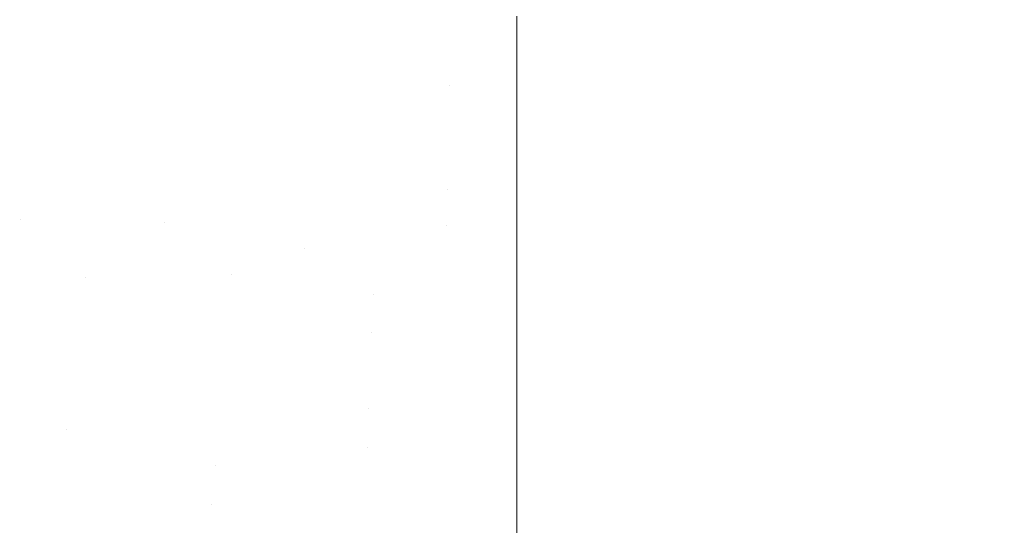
# Model space of a CAD drawing. Header units: centimetres. Extents: x -17.1 to 18.2, y 3.4 to 5.2.
# Tile 95 of 256: x -5.1382 to -5.0608, y 3.6102 to 3.6499. Entities that reach past the tile are written whole.
import ezdxf

# ---------------------------------------------------------------- set-up
doc = ezdxf.new("R2010")
doc.units = ezdxf.units.CM
doc.header["$LTSCALE"] = 2.54
doc.layers.add('Lucido design-1', color=7, linetype='Continuous')

# ---------------------------------------------------------------- blocks, each defined once
blk = doc.blocks.new('Gruppo-4-1')
at = {"color": 7, "linetype": 'Continuous', "lineweight": 9}
blk.add_3dface([(-17.020308, 5.100212, -1872.215514), (-17.020308, 3.500212, -1872.215514), (18.147234, 3.500212, -1872.215514), (18.147234, 5.100212, -1872.215514)], dxfattribs=at)
for points, invisible_edges in [([(-5.13532, 3.653251, -1873.003749), (-5.130244, 3.651678, -1873.003749), (-5.130567, 3.649099, -1873.0051), (-5.135695, 3.650688, -1873.0051)], 15), ([(-5.136079, 3.64807, -1873.006381), (-5.141209, 3.64991, -1873.006381), (-5.140771, 3.65251, -1873.0051), (-5.135695, 3.650688, -1873.0051)], 15), ([(-5.12486, 3.652874, -1873.002333), (-5.119755, 3.651784, -1873.002333), (-5.119966, 3.649239, -1873.003749), (-5.125124, 3.65034, -1873.003749)], 15), ([(-5.125394, 3.647747, -1873.0051), (-5.130567, 3.649099, -1873.0051), (-5.130244, 3.651678, -1873.003749), (-5.125124, 3.65034, -1873.003749)], 15), ([(-5.114778, 3.64838, -1873.003749), (-5.119966, 3.649239, -1873.003749), (-5.119755, 3.651784, -1873.002333), (-5.114619, 3.650934, -1873.002333)], 15), ([(-5.114619, 3.650934, -1873.002333), (-5.109461, 3.650324, -1873.002333), (-5.109568, 3.647764, -1873.003749), (-5.114778, 3.64838, -1873.003749)], 15), ([(-5.135695, 3.650688, -1873.0051), (-5.130567, 3.649099, -1873.0051), (-5.130897, 3.646464, -1873.006381), (-5.136079, 3.64807, -1873.006381)], 15), ([(-5.125124, 3.65034, -1873.003749), (-5.119966, 3.649239, -1873.003749), (-5.120183, 3.646635, -1873.0051), (-5.125394, 3.647747, -1873.0051)], 15), ([(-5.104341, 3.647394, -1873.003749), (-5.109568, 3.647764, -1873.003749), (-5.109461, 3.650324, -1873.002333), (-5.104288, 3.649958, -1873.002333)], 15), ([(-5.104288, 3.649958, -1873.002333), (-5.099108, 3.650212, -1873.002117), (-5.099108, 3.646387, -1873.004215), (-5.104341, 3.647394, -1873.003749)], 13), ([(-5.099108, 3.650212, -1873.002117), (6.226033, 3.650212, -1873.002117), (6.226033, 3.646387, -1873.004215), (-5.099108, 3.646387, -1873.004215)], 5), ([(-5.136471, 3.645398, -1873.007589), (-5.141655, 3.647258, -1873.007589), (-5.141209, 3.64991, -1873.006381), (-5.136079, 3.64807, -1873.006381)], 15), ([(-5.12567, 3.645097, -1873.006381), (-5.130897, 3.646464, -1873.006381), (-5.130567, 3.649099, -1873.0051), (-5.125394, 3.647747, -1873.0051)], 15), ([(-5.114941, 3.645767, -1873.0051), (-5.120183, 3.646635, -1873.0051), (-5.119966, 3.649239, -1873.003749), (-5.114778, 3.64838, -1873.003749)], 15), ([(-5.136079, 3.64807, -1873.006381), (-5.130897, 3.646464, -1873.006381), (-5.131234, 3.643775, -1873.007589), (-5.136471, 3.645398, -1873.007589)], 15), ([(-5.114778, 3.64838, -1873.003749), (-5.109568, 3.647764, -1873.003749), (-5.109676, 3.645145, -1873.0051), (-5.114941, 3.645767, -1873.0051)], 15), ([(-5.13687, 3.642675, -1873.008722), (-5.142109, 3.644555, -1873.008722), (-5.141655, 3.647258, -1873.007589), (-5.136471, 3.645398, -1873.007589)], 15), ([(-5.125394, 3.647747, -1873.0051), (-5.120183, 3.646635, -1873.0051), (-5.120404, 3.643974, -1873.006381), (-5.12567, 3.645097, -1873.006381)], 15), ([(-5.104396, 3.644771, -1873.0051), (-5.109676, 3.645145, -1873.0051), (-5.109568, 3.647764, -1873.003749), (-5.104341, 3.647394, -1873.003749)], 15), ([(-5.104341, 3.647394, -1873.003749), (-5.099108, 3.646387, -1873.004215), (-5.104396, 3.644771, -1873.0051)], 11), ([(-5.125951, 3.642394, -1873.007589), (-5.131234, 3.643775, -1873.007589), (-5.130897, 3.646464, -1873.006381), (-5.12567, 3.645097, -1873.006381)], 15), ([(-5.115107, 3.643096, -1873.006381), (-5.120404, 3.643974, -1873.006381), (-5.120183, 3.646635, -1873.0051), (-5.114941, 3.645767, -1873.0051)], 15), ([(-5.104396, 3.644771, -1873.0051), (-5.099108, 3.646387, -1873.004215), (-5.099108, 3.642474, -1873.006145)], 9), ([(-5.099108, 3.646387, -1873.004215), (6.226033, 3.646387, -1873.004215), (6.226033, 3.642474, -1873.006145), (-5.099108, 3.642474, -1873.006145)], 5), ([(-5.114941, 3.645767, -1873.0051), (-5.109676, 3.645145, -1873.0051), (-5.109787, 3.642468, -1873.006381), (-5.115107, 3.643096, -1873.006381)], 15), ([(-5.136471, 3.645398, -1873.007589), (-5.131234, 3.643775, -1873.007589), (-5.131578, 3.641035, -1873.008722), (-5.13687, 3.642675, -1873.008722)], 15), ([(-5.12567, 3.645097, -1873.006381), (-5.120404, 3.643974, -1873.006381), (-5.12063, 3.641258, -1873.007589), (-5.125951, 3.642394, -1873.007589)], 15), ([(-5.104451, 3.64209, -1873.006381), (-5.109787, 3.642468, -1873.006381), (-5.109676, 3.645145, -1873.0051), (-5.104396, 3.644771, -1873.0051)], 15), ([(-5.099108, 3.642474, -1873.006145), (-5.104451, 3.64209, -1873.006381), (-5.104396, 3.644771, -1873.0051)], 11), ([(-5.137277, 3.639904, -1873.009775), (-5.142572, 3.641804, -1873.009775), (-5.142109, 3.644555, -1873.008722), (-5.13687, 3.642675, -1873.008722)], 15), ([(-5.115277, 3.640372, -1873.007589), (-5.12063, 3.641258, -1873.007589), (-5.120404, 3.643974, -1873.006381), (-5.115107, 3.643096, -1873.006381)], 15), ([(-5.126238, 3.639639, -1873.008722), (-5.131578, 3.641035, -1873.008722), (-5.131234, 3.643775, -1873.007589), (-5.125951, 3.642394, -1873.007589)], 15), ([(-5.13687, 3.642675, -1873.008722), (-5.131578, 3.641035, -1873.008722), (-5.131927, 3.638246, -1873.009775), (-5.137277, 3.639904, -1873.009775)], 15), ([(-5.125951, 3.642394, -1873.007589), (-5.12063, 3.641258, -1873.007589), (-5.12086, 3.638491, -1873.008722), (-5.126238, 3.639639, -1873.008722)], 15), ([(-5.115107, 3.643096, -1873.006381), (-5.109787, 3.642468, -1873.006381), (-5.1099, 3.639736, -1873.007589), (-5.115277, 3.640372, -1873.007589)], 15), ([(-5.104508, 3.639355, -1873.007589), (-5.1099, 3.639736, -1873.007589), (-5.109787, 3.642468, -1873.006381), (-5.104451, 3.64209, -1873.006381)], 15), ([(-5.104451, 3.64209, -1873.006381), (-5.099108, 3.642474, -1873.006145), (-5.099108, 3.63848, -1873.007902), (-5.104508, 3.639355, -1873.007589)], 13), ([(-5.099108, 3.642474, -1873.006145), (6.226033, 3.642474, -1873.006145), (6.226033, 3.63848, -1873.007902), (-5.099108, 3.63848, -1873.007902)], 5), ([(-5.137689, 3.637089, -1873.010748), (-5.143042, 3.639009, -1873.010748), (-5.142572, 3.641804, -1873.009775), (-5.137277, 3.639904, -1873.009775)], 15), ([(-5.12653, 3.636835, -1873.009775), (-5.131927, 3.638246, -1873.009775), (-5.131578, 3.641035, -1873.008722), (-5.126238, 3.639639, -1873.008722)], 15), ([(-5.115449, 3.637595, -1873.008722), (-5.12086, 3.638491, -1873.008722), (-5.12063, 3.641258, -1873.007589), (-5.115277, 3.640372, -1873.007589)], 15), ([(-5.115277, 3.640372, -1873.007589), (-5.1099, 3.639736, -1873.007589), (-5.110015, 3.636953, -1873.008722), (-5.115449, 3.637595, -1873.008722)], 15), ([(-5.137277, 3.639904, -1873.009775), (-5.131927, 3.638246, -1873.009775), (-5.132282, 3.635413, -1873.010748), (-5.137689, 3.637089, -1873.010748)], 15), ([(-5.126238, 3.639639, -1873.008722), (-5.12086, 3.638491, -1873.008722), (-5.121094, 3.635675, -1873.009775), (-5.12653, 3.636835, -1873.009775)], 15), ([(-5.104566, 3.636567, -1873.008722), (-5.110015, 3.636953, -1873.008722), (-5.1099, 3.639736, -1873.007589), (-5.104508, 3.639355, -1873.007589)], 15), ([(-5.104566, 3.636567, -1873.008722), (-5.104508, 3.639355, -1873.007589), (-5.099108, 3.63848, -1873.007902)], 11), ([(-5.138108, 3.634232, -1873.011636), (-5.143519, 3.636174, -1873.011636), (-5.143042, 3.639009, -1873.010748), (-5.137689, 3.637089, -1873.010748)], 15), ([(-5.126827, 3.633987, -1873.010748), (-5.132282, 3.635413, -1873.010748), (-5.131927, 3.638246, -1873.009775), (-5.12653, 3.636835, -1873.009775)], 15), ([(-5.115625, 3.63477, -1873.009775), (-5.121094, 3.635675, -1873.009775), (-5.12086, 3.638491, -1873.008722), (-5.115449, 3.637595, -1873.008722)], 15), ([(-5.099108, 3.63848, -1873.007902), (-5.099108, 3.634414, -1873.009483), (-5.104566, 3.636567, -1873.008722)], 10), ([(-5.099108, 3.63848, -1873.007902), (6.226033, 3.63848, -1873.007902), (6.226033, 3.634414, -1873.009483), (-5.099108, 3.634414, -1873.009483)], 5), ([(-5.137689, 3.637089, -1873.010748), (-5.132282, 3.635413, -1873.010748), (-5.132642, 3.632539, -1873.011636), (-5.138108, 3.634232, -1873.011636)], 15), ([(-5.115449, 3.637595, -1873.008722), (-5.110015, 3.636953, -1873.008722), (-5.110133, 3.634121, -1873.009775), (-5.115625, 3.63477, -1873.009775)], 15), ([(-5.12653, 3.636835, -1873.009775), (-5.121094, 3.635675, -1873.009775), (-5.121331, 3.632814, -1873.010748), (-5.126827, 3.633987, -1873.010748)], 15), ([(-5.104624, 3.633731, -1873.009775), (-5.110133, 3.634121, -1873.009775), (-5.110015, 3.636953, -1873.008722), (-5.104566, 3.636567, -1873.008722)], 15), ([(-5.104624, 3.633731, -1873.009775), (-5.104566, 3.636567, -1873.008722), (-5.099108, 3.634414, -1873.009483)], 11), ([(-5.144002, 3.633301, -1873.012437), (-5.143519, 3.636174, -1873.011636), (-5.138108, 3.634232, -1873.011636)], 11), ([(-5.132642, 3.632539, -1873.011636), (-5.132282, 3.635413, -1873.010748), (-5.126827, 3.633987, -1873.010748)], 11), ([(-5.115804, 3.631899, -1873.010748), (-5.121331, 3.632814, -1873.010748), (-5.121094, 3.635675, -1873.009775), (-5.115625, 3.63477, -1873.009775)], 15), ([(-5.115625, 3.63477, -1873.009775), (-5.110133, 3.634121, -1873.009775), (-5.110252, 3.631243, -1873.010748), (-5.115804, 3.631899, -1873.010748)], 15), ([(-5.133007, 3.629626, -1873.012437), (-5.144002, 3.633301, -1873.012437), (-5.138108, 3.634232, -1873.011636)], 11), ([(-5.138108, 3.634232, -1873.011636), (-5.132642, 3.632539, -1873.011636), (-5.133007, 3.629626, -1873.012437)], 11), ([(-5.121573, 3.629912, -1873.011636), (-5.132642, 3.632539, -1873.011636), (-5.126827, 3.633987, -1873.010748)], 11), ([(-5.126827, 3.633987, -1873.010748), (-5.121331, 3.632814, -1873.010748), (-5.121573, 3.629912, -1873.011636)], 11), ([(-5.110252, 3.631243, -1873.010748), (-5.110133, 3.634121, -1873.009775), (-5.104624, 3.633731, -1873.009775)], 11), ([(-5.099108, 3.634414, -1873.009483), (-5.099108, 3.633596, -1873.009761), (-5.104624, 3.633731, -1873.009775)], 10), ([(-5.099108, 3.633596, -1873.009761), (-5.099108, 3.634414, -1873.009483), (6.226033, 3.634414, -1873.009483), (6.226033, 3.633596, -1873.009761)], 10), ([(-5.144491, 3.630394, -1873.01315), (-5.144002, 3.633301, -1873.012437), (-5.133007, 3.629626, -1873.012437), (-5.133376, 3.626679, -1873.01315)], 15), ([(-5.099108, 3.630714, -1873.010739), (-5.110252, 3.631243, -1873.010748), (-5.104624, 3.633731, -1873.009775)], 11), ([(-5.104624, 3.633731, -1873.009775), (-5.099108, 3.633596, -1873.009761), (-5.099108, 3.630714, -1873.010739)], 9), ([(6.226033, 3.633596, -1873.009761), (6.226033, 3.630714, -1873.010739), (-5.099108, 3.630714, -1873.010739), (-5.099108, 3.633596, -1873.009761)], 10), ([(-5.121573, 3.629912, -1873.011636), (-5.121817, 3.62697, -1873.012437), (-5.133007, 3.629626, -1873.012437), (-5.132642, 3.632539, -1873.011636)], 15), ([(-5.121573, 3.629912, -1873.011636), (-5.121331, 3.632814, -1873.010748), (-5.115804, 3.631899, -1873.010748)], 11), ([(-5.110373, 3.628323, -1873.011636), (-5.121573, 3.629912, -1873.011636), (-5.115804, 3.631899, -1873.010748)], 11), ([(-5.115804, 3.631899, -1873.010748), (-5.110252, 3.631243, -1873.010748), (-5.110373, 3.628323, -1873.011636)], 11), ([(-5.110373, 3.628323, -1873.011636), (-5.110252, 3.631243, -1873.010748), (-5.099108, 3.630283, -1873.010886)], 11), ([(-5.110252, 3.631243, -1873.010748), (-5.099108, 3.630714, -1873.010739), (-5.099108, 3.630283, -1873.010886)], 9), ([(-5.133376, 3.626679, -1873.01315), (-5.133749, 3.623702, -1873.013772), (-5.144985, 3.627458, -1873.013772), (-5.144491, 3.630394, -1873.01315)], 15), ([(-5.099108, 3.630283, -1873.010886), (-5.099108, 3.626094, -1873.012107), (-5.110373, 3.628323, -1873.011636)], 10), ([(6.226033, 3.630714, -1873.010739), (6.226033, 3.630283, -1873.010886), (-5.099108, 3.630283, -1873.010886), (-5.099108, 3.630714, -1873.010739)], 10), ([(-5.099108, 3.630283, -1873.010886), (6.226033, 3.630283, -1873.010886), (6.226033, 3.626094, -1873.012107), (-5.099108, 3.626094, -1873.012107)], 5), ([(-5.133376, 3.626679, -1873.01315), (-5.133007, 3.629626, -1873.012437), (-5.121817, 3.62697, -1873.012437), (-5.122064, 3.623995, -1873.01315)], 15), ([(-5.110373, 3.628323, -1873.011636), (-5.110496, 3.625365, -1873.012437), (-5.121817, 3.62697, -1873.012437), (-5.121573, 3.629912, -1873.011636)], 15), ([(-5.099108, 3.626094, -1873.012107), (-5.110496, 3.625365, -1873.012437), (-5.110373, 3.628323, -1873.011636)], 11), ([(-5.134125, 3.620699, -1873.014301), (-5.145483, 3.624495, -1873.014301), (-5.144985, 3.627458, -1873.013772), (-5.133749, 3.623702, -1873.013772)], 15), ([(-5.122064, 3.623995, -1873.01315), (-5.121817, 3.62697, -1873.012437), (-5.110496, 3.625365, -1873.012437), (-5.11062, 3.622372, -1873.01315)], 15), ([(-5.122064, 3.623995, -1873.01315), (-5.122314, 3.620989, -1873.013772), (-5.133749, 3.623702, -1873.013772), (-5.133376, 3.626679, -1873.01315)], 15), ([(-5.099108, 3.621856, -1873.013144), (-5.11062, 3.622372, -1873.01315), (-5.110496, 3.625365, -1873.012437)], 11), ([(-5.110496, 3.625365, -1873.012437), (-5.099108, 3.626094, -1873.012107), (-5.099108, 3.621856, -1873.013144)], 9), ([(-5.099108, 3.626094, -1873.012107), (6.226033, 3.626094, -1873.012107), (6.226033, 3.621856, -1873.013144), (-5.099108, 3.621856, -1873.013144)], 5), ([(-5.134504, 3.617674, -1873.014736), (-5.145985, 3.621511, -1873.014736), (-5.145483, 3.624495, -1873.014301), (-5.134125, 3.620699, -1873.014301)], 15), ([(-5.11062, 3.622372, -1873.01315), (-5.110745, 3.619348, -1873.013772), (-5.122314, 3.620989, -1873.013772), (-5.122064, 3.623995, -1873.01315)], 15), ([(-5.133749, 3.623702, -1873.013772), (-5.122314, 3.620989, -1873.013772), (-5.122566, 3.617956, -1873.014301), (-5.134125, 3.620699, -1873.014301)], 15), ([(-5.110745, 3.619348, -1873.013772), (-5.11062, 3.622372, -1873.01315), (-5.099108, 3.621856, -1873.013144)], 11), ([(-5.14649, 3.618509, -1873.015076), (-5.145985, 3.621511, -1873.014736), (-5.134504, 3.617674, -1873.014736)], 11), ([(-5.099108, 3.621856, -1873.013144), (-5.099108, 3.617577, -1873.013995), (-5.110745, 3.619348, -1873.013772)], 10), ([(-5.099108, 3.621856, -1873.013144), (6.226033, 3.621856, -1873.013144), (6.226033, 3.617577, -1873.013995), (-5.099108, 3.617577, -1873.013995)], 5), ([(-5.134125, 3.620699, -1873.014301), (-5.122566, 3.617956, -1873.014301), (-5.12282, 3.614901, -1873.014736), (-5.134504, 3.617674, -1873.014736)], 15), ([(-5.110871, 3.616297, -1873.014301), (-5.122566, 3.617956, -1873.014301), (-5.122314, 3.620989, -1873.013772), (-5.110745, 3.619348, -1873.013772)], 15), ([(-5.110871, 3.616297, -1873.014301), (-5.110745, 3.619348, -1873.013772), (-5.099108, 3.617577, -1873.013995)], 11), ([(-5.123076, 3.611828, -1873.015076), (-5.123332, 3.608742, -1873.015319), (-5.146997, 3.615495, -1873.015319), (-5.14649, 3.618509, -1873.015076)], 15), ([(-5.123076, 3.611828, -1873.015076), (-5.14649, 3.618509, -1873.015076), (-5.134504, 3.617674, -1873.014736)], 11), ([(-5.134504, 3.617674, -1873.014736), (-5.12282, 3.614901, -1873.014736), (-5.123076, 3.611828, -1873.015076)], 11), ([(-5.12282, 3.614901, -1873.014736), (-5.122566, 3.617956, -1873.014301), (-5.110871, 3.616297, -1873.014301)], 11), ([(-5.099108, 3.617577, -1873.013995), (-5.099108, 3.615739, -1873.014278), (-5.110871, 3.616297, -1873.014301)], 10), ([(6.226033, 3.617577, -1873.013995), (6.226033, 3.613265, -1873.014659), (-5.099108, 3.613265, -1873.014659), (-5.099108, 3.615739, -1873.014278)], 10), ([(-5.099108, 3.615739, -1873.014278), (-5.099108, 3.617577, -1873.013995), (6.226033, 3.617577, -1873.013995)], 10), ([(-5.099108, 3.613265, -1873.014659), (-5.12282, 3.614901, -1873.014736), (-5.110871, 3.616297, -1873.014301)], 11), ([(-5.110871, 3.616297, -1873.014301), (-5.099108, 3.615739, -1873.014278), (-5.099108, 3.613265, -1873.014659)], 9), ([(-5.147506, 3.612471, -1873.015465), (-5.146997, 3.615495, -1873.015319), (-5.123332, 3.608742, -1873.015319), (-5.123589, 3.605647, -1873.015465)], 15), ([(-5.123076, 3.611828, -1873.015076), (-5.12282, 3.614901, -1873.014736), (-5.099108, 3.612662, -1873.014725), (-5.099108, 3.608928, -1873.015134)], 11), ([(-5.099108, 3.613265, -1873.014659), (-5.099108, 3.612662, -1873.014725), (-5.12282, 3.614901, -1873.014736)], 10), ([(-5.099108, 3.612662, -1873.014725), (-5.099108, 3.613265, -1873.014659), (6.226033, 3.613265, -1873.014659), (6.226033, 3.612662, -1873.014725)], 10), ([(-5.147506, 3.612471, -1873.015465), (-5.123589, 3.605647, -1873.015465), (-5.132803, 3.604558, -1873.015514), (-5.138424, 3.606144, -1873.015514)], 11), ([(-5.099108, 3.608928, -1873.015134), (-5.099108, 3.612662, -1873.014725), (6.226033, 3.612662, -1873.014725), (6.226033, 3.609565, -1873.015064)], 10), ([(-5.123332, 3.608742, -1873.015319), (-5.123076, 3.611828, -1873.015076), (-5.099108, 3.608928, -1873.015134)], 11)]:
    blk.add_3dface(points, dxfattribs=dict(at, invisible_edges=invisible_edges))
blk = doc.blocks.new('Gruppo-5-1')
at = {"color": 7}
blk.add_blockref('Gruppo-4-1', (0, 0), dxfattribs=at)

msp = doc.modelspace()

# ---------------------------------------------------------------- block references
at = {"layer": 'Lucido design-1', "color": 7}
msp.add_blockref('Gruppo-5-1', (0, 0), dxfattribs=at)

doc.saveas('drawing.dxf')
